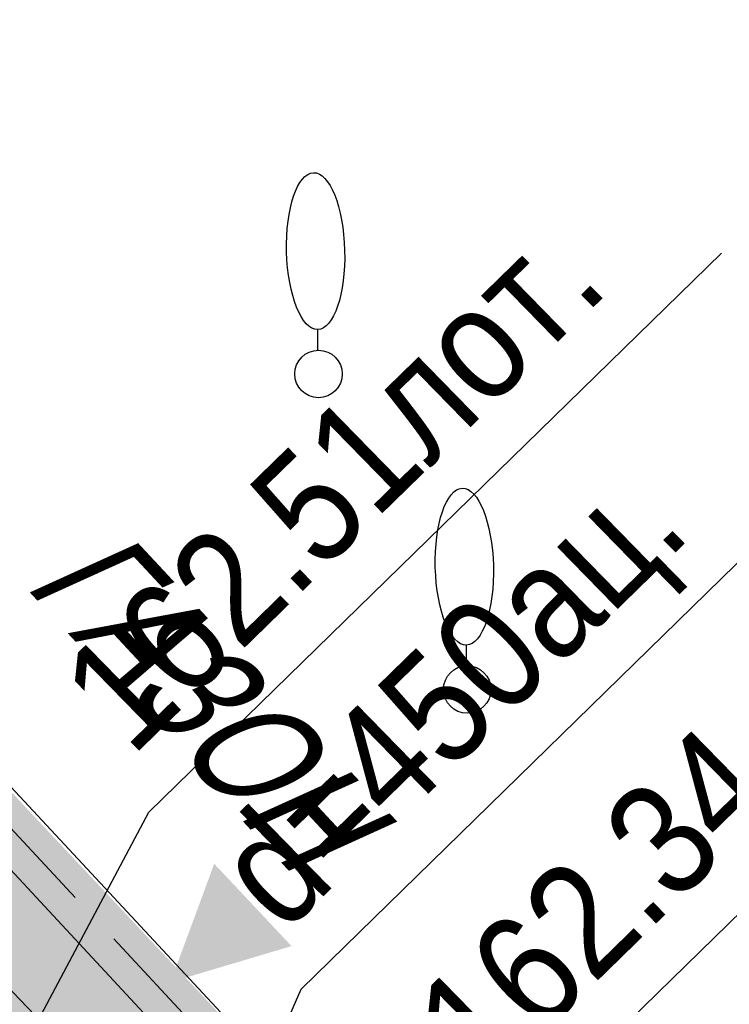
# Model space of a CAD drawing. Header units: millimetres. Extents: x 4385 to 11928, y 17253 to 36963.
# Tile 122 of 256: x 6077 to 6083, y 18557 to 18565. Entities that reach past the tile are written whole.
import ezdxf
from ezdxf.enums import TextEntityAlignment as Align

# ---------------------------------------------------------------- set-up
doc = ezdxf.new("R2010")
doc.units = ezdxf.units.MM
for name, color, linetype, lineweight in [('Геоподоснова_34179-21 от 9.08.21$0$Водосток', 7, 'Continuous', 25), ('Геоподоснова_34179-21 от 9.08.21$0$Кабель Мосэнерго', 7, 'Continuous', 25), ('Геоподоснова_34179-21 от 9.08.21$0$Красные линии', 7, 'Continuous', 25), ('Геоподоснова_34179-21 от 9.08.21$0$Леса и газоны', 7, 'Continuous', 25), ('Геоподоснова_34179-21 от 9.08.21$0$Ограды', 7, 'Continuous', 25), ('Геоподоснова_34179-21 от 9.08.21$0$Отдельно стоящее дерево', 7, 'Continuous', 25)]:
    doc.layers.add(name, color=color, linetype=linetype, lineweight=lineweight)
doc.layers.add('ГП_реконстр_Ботаническая$0$ГП_озел_проект_УДС', color=7, linetype='Continuous', lineweight=0, true_color=0xbedfd7, transparency=0.5)
doc.styles.add('Геоподоснова_34179-21 от 9.08.21$0$Style-RUSSIAN_1251', font='RUSSIAN_1251.shx')
doc.styles.add('Геоподоснова_34179-21 от 9.08.21$0$Style-RUSSIAN_1251 I 0.32289', font='RUSSIAN_1251.shx', dxfattribs={"oblique": 18.5})

# ---------------------------------------------------------------- blocks, each defined once
blk = doc.blocks.new('Геоподоснова_34179-21 от 9.08.21$0$DEREVO_147')
at = {"layer": 'Геоподоснова_34179-21 от 9.08.21$0$Отдельно стоящее дерево', "color": 7, "linetype": 'Continuous', "lineweight": 25, "flags": 128}
blk.add_lwpolyline([(-0.007, 0.21), (-0.007, 0.393)], dxfattribs=at)
at = {"layer": 'Геоподоснова_34179-21 от 9.08.21$0$Отдельно стоящее дерево', "color": 7, "linetype": 'Continuous', "lineweight": 25}
blk.add_arc((0, 0), 0.21, 0, 359.99999, dxfattribs=at)
blk.add_ellipse((-0.0255, 1.088), major_axis=(-0.0185, 0.695), ratio=0.369829, dxfattribs=at)
blk = doc.blocks.new('Геоподоснова_34179-21 от 9.08.21$0$DEREVO_148')
at = {"layer": 'Геоподоснова_34179-21 от 9.08.21$0$Отдельно стоящее дерево', "color": 7, "linetype": 'Continuous', "lineweight": 25, "flags": 128}
blk.add_lwpolyline([(-0.007, 0.21), (-0.007, 0.393)], dxfattribs=at)
at = {"layer": 'Геоподоснова_34179-21 от 9.08.21$0$Отдельно стоящее дерево', "color": 7, "linetype": 'Continuous', "lineweight": 25}
blk.add_arc((0, 0), 0.21, 0, 359.99999, dxfattribs=at)
blk.add_ellipse((-0.0255, 1.088), major_axis=(-0.0185, 0.695), ratio=0.369829, dxfattribs=at)
blk = doc.blocks.new('Геоподоснова_34179-21 от 9.08.21$0$msdElementTypeLineString_76')
at = {"layer": 'Геоподоснова_34179-21 от 9.08.21$0$Ограды', "color": 7, "linetype": 'Continuous', "lineweight": 25}
for p, q in [((90.871, 25.3601), (92.5742, 23.53)), ((92.9156, 23.1633), (94.6188, 21.3332))]:
    blk.add_line(p, q, dxfattribs=at)
at = {"layer": 'Геоподоснова_34179-21 от 9.08.21$0$Ограды', "color": 7, "linetype": 'Continuous', "lineweight": 25, "flags": 128}
for points in [[(0.4371, 122.2597), (7.6248, 114.5279), (15.3772, 106.2179), (24.5482, 96.4606), (35.8479, 84.366), (62.6277, 55.6591), (89.6059, 27.0878), (106.5251, 8.9087), (113.5132, 1.8618), (114.8491, 0.4241)], [(0.0694, 121.918), (7.2574, 114.1857), (15.0108, 105.8748), (24.1819, 96.1174), (35.4809, 84.0234), (62.2616, 55.3156), (89.2397, 26.7445), (106.163, 8.5609), (113.151, 1.5141), (114.4813, 0.0824)]]:
    blk.add_lwpolyline(points, dxfattribs=at)
blk = doc.blocks.new('Геоподоснова_34179-21 от 9.08.21$0$msdElementTypeLineString_678')
at = {"layer": 'Геоподоснова_34179-21 от 9.08.21$0$Водосток', "color": 30, "linetype": 'Continuous', "lineweight": 25}
for p, q in [((1.7213, 1.7817), (2.3998, 2.484)), ((0.0008, 0.0005), (0.6792, 0.7028))]:
    blk.add_line(p, q, dxfattribs=at)
blk = doc.blocks.new('Геоподоснова_34179-21 от 9.08.21$0$msdElementTypeMultiLine_444')
at = {"layer": 'Геоподоснова_34179-21 от 9.08.21$0$Водосток', "color": 30, "linetype": 'Continuous', "lineweight": 25, "flags": 128}
blk.add_lwpolyline([(1.5019, 2.2018), (1.309, 2.0022), (1.2836, 1.9725), (1.2678, 1.9463), (1.2474, 1.9086), (1.2351, 1.8695), (1.2308, 1.8353), (1.2347, 1.7964), (1.2434, 1.7593), (1.2585, 1.7352), (1.2751, 1.7128), (1.6958, 1.3064), (1.7171, 1.2921), (1.7368, 1.2827), (1.7645, 1.2751), (1.7888, 1.2739), (1.8213, 1.2745), (1.8537, 1.2783), (1.8859, 1.2918), (1.9293, 1.3137), (1.9581, 1.3369), (2.1733, 1.5596)], dxfattribs=at)
at = {"layer": 'Геоподоснова_34179-21 от 9.08.21$0$Водосток', "color": 30, "linetype": 'Continuous', "lineweight": 25}
blk.add_blockref('Геоподоснова_34179-21 от 9.08.21$0$msdElementTypeLineString_678', (0.467, 0.467), dxfattribs=at)
blk = doc.blocks.new('Геоподоснова_34179-21 от 9.08.21$0$DIMTXT_140')
at = {"layer": 'Геоподоснова_34179-21 от 9.08.21$0$Водосток', "color": 30, "linetype": 'Continuous', "lineweight": 25, "flags": 128}
blk.add_lwpolyline([(0, 0), (1.5661, 3.5327), (6.946, 8.7859)], dxfattribs=at)
at = {"layer": 'Геоподоснова_34179-21 от 9.08.21$0$Водосток', "color": 30, "linetype": 'Continuous', "lineweight": 25, "style": 'Геоподоснова_34179-21 от 9.08.21$0$Style-RUSSIAN_1251', "width": 0.899998}
blk.add_text('162.34лот.', height=1, rotation=44.3171, dxfattribs=at).set_placement((0.7141, 4.7274), align=Align.TOP_LEFT)
blk = doc.blocks.new('Геоподоснова_34179-21 от 9.08.21$0$DIMTXT_141')
at = {"layer": 'Геоподоснова_34179-21 от 9.08.21$0$Водосток', "color": 30, "linetype": 'Continuous', "lineweight": 25, "flags": 128}
blk.add_lwpolyline([(0, 0), (3.8475, 8.8159), (8.3391, 13.2017)], dxfattribs=at)
at = {"layer": 'Геоподоснова_34179-21 от 9.08.21$0$Водосток', "color": 30, "linetype": 'Continuous', "lineweight": 25, "style": 'Геоподоснова_34179-21 от 9.08.21$0$Style-RUSSIAN_1251', "width": 0.899998}
blk.add_text('d=450ац.', height=1, rotation=44.3171, dxfattribs=at).set_placement((2.9955, 10.0106), align=Align.TOP_LEFT)
blk = doc.blocks.new('Геоподоснова_34179-21 от 9.08.21$0$DIMTXT_145')
at = {"layer": 'Геоподоснова_34179-21 от 9.08.21$0$Водосток', "color": 30, "linetype": 'Continuous', "lineweight": 25, "flags": 128}
blk.add_lwpolyline([(0, 0), (5.5702, 10.4835), (10.6408, 15.4347)], dxfattribs=at)
at = {"layer": 'Геоподоснова_34179-21 от 9.08.21$0$Водосток', "color": 30, "linetype": 'Continuous', "lineweight": 25, "style": 'Геоподоснова_34179-21 от 9.08.21$0$Style-RUSSIAN_1251', "width": 0.899998}
blk.add_text('162.51лот.', height=1, rotation=44.3171, dxfattribs=at).set_placement((4.7181, 11.6781), align=Align.TOP_LEFT)
blk = doc.blocks.new('Геоподоснова_34179-21 от 9.08.21$0$msdElementTypeLineString_932')
at = {"layer": 'Геоподоснова_34179-21 от 9.08.21$0$Красные линии', "linetype": 'Continuous', "lineweight": 25}
for points in [[(78.2353, 24.4502), (77.5509, 25.1794), (77.7332, 25.3504), (78.4175, 24.6212)], [(78.9196, 23.721), (78.2353, 24.4502), (78.4175, 24.6212), (79.1019, 23.892)], [(79.2245, 23.5786), (79.6116, 24.6275), (80.2959, 23.8983)], [(79.6039, 22.9918), (78.9196, 23.721), (79.1019, 23.892), (79.7862, 23.1628)]]:
    blk.add_hatch(color=1, dxfattribs=at).paths.add_polyline_path(points)
blk = doc.blocks.new('Геоподоснова_34179-21 от 9.08.21')
at = {"layer": 'Геоподоснова_34179-21 от 9.08.21$0$Кабель Мосэнерго', "color": 10, "linetype": 'Continuous', "lineweight": 25, "flags": 128}
blk.add_lwpolyline([(6076.3743, 18557.1851), (6077.3471, 18556.1677), (6078.8544, 18554.6344)], dxfattribs=at)
at = {"layer": 'Геоподоснова_34179-21 от 9.08.21$0$Водосток', "color": 30, "linetype": 'Continuous', "lineweight": 25}
for name, p in [('Геоподоснова_34179-21 от 9.08.21$0$DIMTXT_145', (6072.4638, 18547.8244)), ('Геоподоснова_34179-21 от 9.08.21$0$DIMTXT_141', (6075.5334, 18547.9238)), ('Геоподоснова_34179-21 от 9.08.21$0$DIMTXT_140', (6079.5966, 18551.8286)), ('Геоподоснова_34179-21 от 9.08.21$0$msdElementTypeMultiLine_444', (6081.585, 18554.14))]:
    blk.add_blockref(name, p, dxfattribs=at)
at = {"layer": 'Геоподоснова_34179-21 от 9.08.21$0$Красные линии', "color": 1, "linetype": 'Continuous', "lineweight": 25}
blk.add_blockref('Геоподоснова_34179-21 от 9.08.21$0$msdElementTypeLineString_932', (5999, 18533.222), dxfattribs=at)
at = {"layer": 'Геоподоснова_34179-21 от 9.08.21$0$Ограды', "color": 7, "linetype": 'Continuous', "lineweight": 25}
blk.add_blockref('Геоподоснова_34179-21 от 9.08.21$0$msdElementTypeLineString_76', (5984.806, 18534.02), dxfattribs=at)
at = {"layer": 'Геоподоснова_34179-21 от 9.08.21$0$Отдельно стоящее дерево', "color": 7, "linetype": 'Continuous', "lineweight": 25}
for name, p in [('Геоподоснова_34179-21 от 9.08.21$0$DEREVO_148', (6079.535, 18562.188)), ('Геоподоснова_34179-21 от 9.08.21$0$DEREVO_147', (6080.852, 18559.393))]:
    blk.add_blockref(name, p, dxfattribs=at)
at = {"layer": 'Геоподоснова_34179-21 от 9.08.21$0$Леса и газоны', "color": 7, "linetype": 'Continuous', "lineweight": 25, "style": 'Геоподоснова_34179-21 от 9.08.21$0$Style-RUSSIAN_1251 I 0.32289', "oblique": 18.5, "width": 0.799996}
blk.add_text('ГАЗОН', height=1, rotation=312.94402, dxfattribs=at).set_placement((6076.918, 18560.317))
blk = doc.blocks.new('ГП_реконстр_Ботаническая')
at = {"layer": 'ГП_реконстр_Ботаническая$0$ГП_озел_проект_УДС'}
h = blk.add_hatch(color=256, dxfattribs=at)
h.dxf.hatch_style = 1
h.paths.add_polyline_path([(6126.3728, 18504.8151), (6123.308, 18507.9655), (6106.5769, 18525.1641), (6099.811, 18532.119), (6088.7244, 18543.8228), (6080.1579, 18552.8962), (6067.4648, 18566.3432), (6050.7064, 18584.1622), (6038.2817, 18597.3659), (6031.186, 18604.9005), (6021.5284, 18615.2322), (6013.9723, 18623.3675), (6004.4867, 18633.5434), (5993.4316, 18645.3894), (5984.5241, 18654.9689), (5977.2492, 18662.7551), (5960.3135, 18680.8631), (5953.3852, 18688.2611), (5940.2072, 18702.3225), (5927.4202, 18715.9144), (5917.0728, 18726.9799), (5904.0707, 18740.8289), (5892.7817, 18752.846), (5884.5629, 18761.5994), (5872.4954, 18774.4479), (5867.2695, 18779.9904), (5858.3586, 18789.4411), (5847.6091, 18800.8098), (5845.4398, 18803.1479), (5844.691, 18804.0988), (5843.9421, 18805.0498), (5842.6108, 18806.9381), (5841.5964, 18808.3769), (5840.7379, 18809.7569), (5839.0257, 18812.5498), (5834.75, 18819.2932), (5833.8404, 18820.7278), (5833.002, 18822.05), (5834.3078, 18822.7917), (5835.0268, 18821.6578), (5835.6659, 18820.6498), (5840.8031, 18812.4851), (5842.4401, 18809.8481), (5843.8662, 18807.7607), (5845.5545, 18804.8681), (5848.5574, 18801.6419), (5859.1889, 18790.2359), (5866.7276, 18782.2254), (5873.5979, 18774.9354), (5888.1783, 18759.4641), (5901.6848, 18745.1225), (5909.2429, 18737.1303), (5927.3849, 18717.8141), (5942.7161, 18701.3459), (5954.9859, 18688.1759), (5971.0943, 18671.0654), (5984.997, 18656.3391), (5993.0097, 18647.7481), (6000.6586, 18639.5167), (6012.6323, 18626.5266), (6021.1945, 18617.3322), (6030.3931, 18607.4594), (6038.5002, 18598.7645), (6048.7163, 18587.9355), (6063.712, 18572.1072), (6079.7952, 18555.0799), (6094.7392, 18539.2437), (6100.7163, 18532.9099), (6107.6101, 18525.5863), (6127.2521, 18505.5383)])

msp = doc.modelspace()

# ---------------------------------------------------------------- block references
for name in ['ГП_реконстр_Ботаническая', 'Геоподоснова_34179-21 от 9.08.21']:
    msp.add_blockref(name, (0, 0))

doc.saveas('drawing.dxf')
